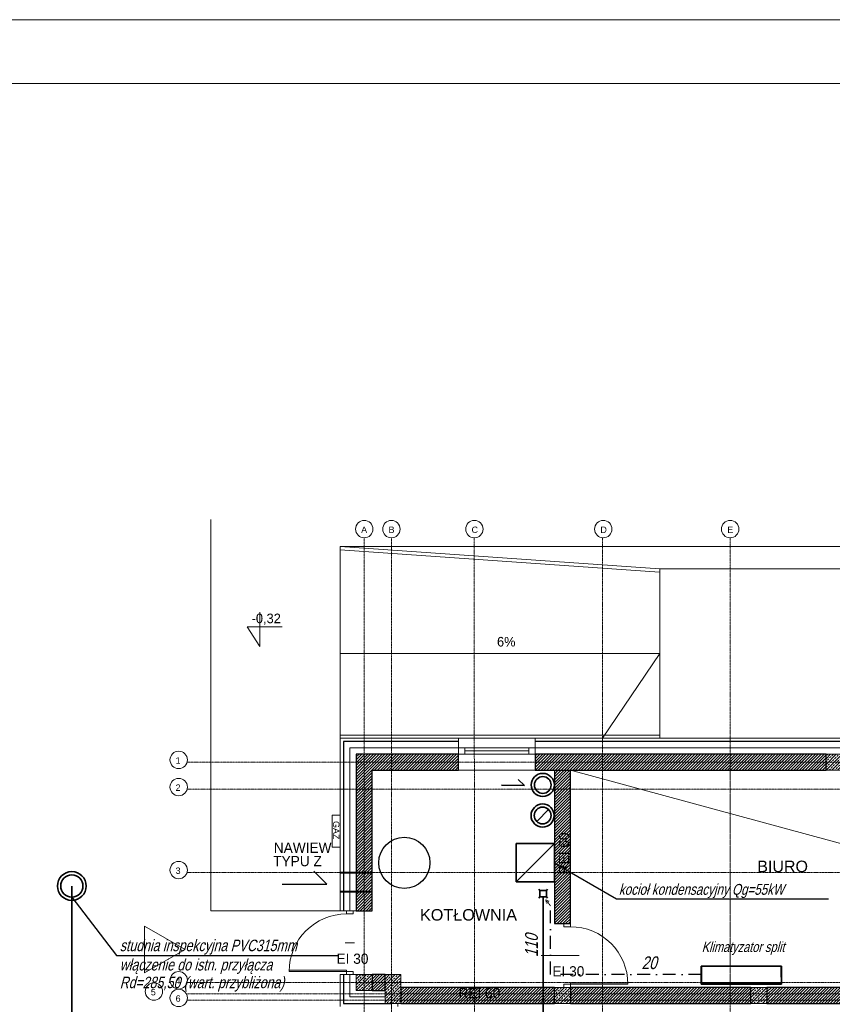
# Model space of a CAD drawing. Header units: millimetres. Extents: x 49908 to 79848, y -11883 to -3092.
# Tile 19 of 222: x 59179 to 60450, y -4633 to -3092. Entities that reach past the tile are written whole.
import ezdxf
from ezdxf.enums import TextEntityAlignment as Align

# ---------------------------------------------------------------- set-up
doc = ezdxf.new("R2010")
doc.units = ezdxf.units.MM
for name, pattern in [('0.5_0.5', [10, 5, -5]), ('AUSGEZOGEN', [0]), ('DASHDOT', [1, 0.5, -0.25, 0, -0.25]), ('DASHDOTX2', [2, 1, -0.5, 0, -0.5])]:
    doc.linetypes.add(name, pattern=pattern)
doc.layers.get('0').update_dxf_attribs({"color": 9, "lineweight": 9})
for name, color, linetype, lineweight in [('A opis', 9, 'Continuous', 13), ('A stolarka', 9, 'Continuous', 9), ('A_CIENKA', 9, 'Continuous', 9), ('A_HATCH', 9, 'Continuous', 9), ('A_IZOLACJA', 9, 'ZIGZAG', 9), ('A_KONSTRUKCJA', 9, 'Continuous', 25), ('A_MUROWANE', 9, 'Continuous', 25), ('A_OSIE', 9, 'DASHDOT', 9), ('S_Kanalizacja', 6, 'Continuous', 35), ('S_Klimatyzacja', 4, 'Continuous', 40), ('\x9dciany', 9, 'Continuous', 9)]:
    doc.layers.add(name, color=color, linetype=linetype, lineweight=lineweight)
doc.layers.add('A_WYMIAR', color=9, linetype='Continuous', lineweight=5, transparency=0.2)
for name, color, linetype in [('S_CO', 4, 'Continuous'), ('S_Opis - kanalizacja', 3, 'Continuous'), ('S_Opis - woda', 2, 'Continuous'), ('S_Opis CO', 2, 'Continuous'), ('S_Skropliny', 4, 'DASHDOTX2')]:
    doc.layers.add(name, color=color, linetype=linetype)
doc.styles.add('Arial', font='arial.ttf')
doc.styles.add('Arial CE', font='arial.ttf')
doc.styles.add('ROMANS', font='romanpl.shx', dxfattribs={"bigfont": 'romanbigpl.shx'})
doc.linetypes.add('ZIGZAG', pattern='A,0.00254,-5.08,[131,ltypeshp.shx,S=5.08,R=0,X=-5.08,Y=0],-10.16,[131,ltypeshp.shx,S=5.08,R=180,X=5.08,Y=0],-5.08', length=20.32254)

msp = doc.modelspace()

# ---------------------------------------------------------------- hatches: boundary and pattern name
at = {"lineweight": 5, "ltscale": 0.25}
h = msp.add_hatch(dxfattribs=at)
h.set_pattern_fill('ANSI33', color=256, style=0)
h.set_pattern_definition([(45, (60440.4694, -4266.6265), (-4.4901, 4.4901), []), (45, (60444.9595, -4266.6265), (-4.4901, 4.4901), [3.175, -1.5875])])
h.paths.add_polyline_path([(60440.5, -4241.6), (60440.5, -4266.6), (60465.5, -4266.6), (60465.5, -4241.6)])
h = msp.add_hatch(dxfattribs=at)
h.set_pattern_fill('ANSI33', color=256, style=0)
h.set_pattern_definition([(45, (59705.4694, -4611.6265), (-4.4901, 4.4901), []), (45, (59709.9595, -4611.6265), (-4.4901, 4.4901), [3.175, -1.5875])])
h.paths.add_polyline_path([(59705.5, -4586.6), (59705.5, -4611.6), (59730.5, -4611.6), (59730.5, -4586.6)])
h = msp.add_hatch(dxfattribs=at)
h.set_pattern_fill('ANSI33', color=256, style=0)
h.set_pattern_definition([(45, (59750.4694, -4611.6265), (-4.4901, 4.4901), []), (45, (59754.9595, -4611.6265), (-4.4901, 4.4901), [3.175, -1.5875])])
h.paths.add_polyline_path([(59750.5, -4586.6), (59750.5, -4631.6), (59775.5, -4631.6), (59775.5, -4586.6)])
h = msp.add_hatch(dxfattribs=at)
h.set_pattern_fill('ANSI33', color=256, style=0)
h.set_pattern_definition([(45, (60015.4694, -4631.6265), (-4.4901, 4.4901), []), (45, (60019.9595, -4631.6265), (-4.4901, 4.4901), [3.175, -1.5875])])
h.paths.add_polyline_path([(60015.5, -4606.6), (60015.5, -4631.6), (60040.5, -4631.6), (60040.5, -4606.6)])
h = msp.add_hatch(dxfattribs=at)
h.set_pattern_fill('ANSI33', color=256, style=0)
h.set_pattern_definition([(45, (60322.9694, -4631.6265), (-4.4901, 4.4901), []), (45, (60327.4595, -4631.6265), (-4.4901, 4.4901), [3.175, -1.5875])])
h.paths.add_polyline_path([(60323, -4606.6), (60323, -4631.6), (60348, -4631.6), (60348, -4606.6)])
at = {"layer": 'A_HATCH', "transparency": 33554687}
h = msp.add_hatch(dxfattribs=at)
h.set_pattern_fill('ANSI31', color=256, angle=360)
h.set_pattern_definition([(45, (8000, 0), (-2.24506403, 2.24506403), [])])
h.paths.add_polyline_path([(59730.5, -4266.6), (59865.5, -4266.6), (59865.5, -4241.6), (59705.5, -4241.6), (59705.5, -4486.6), (59730.5, -4486.6)])
h.paths.add_polyline_path([(60440.5, -4241.6), (59985.5, -4241.6), (59985.5, -4266.6), (60440.5, -4266.6)])
h.paths.add_polyline_path([(60835.5, -4266.6), (60835.5, -4241.6), (60648, -4241.6), (60648, -4266.6)])
h = msp.add_hatch(dxfattribs=at)
h.set_pattern_fill('ANSI31', color=256, angle=360)
h.set_pattern_definition([(45, (8000, -2e-11), (-2.24506403, 2.24506403), [])])
h.paths.add_polyline_path([(60040.5, -4266.6), (60015.5, -4266.6), (60015.5, -4506.6), (60040.5, -4506.6)])
h.paths.add_polyline_path([(60015.5, -4631.6), (60015.5, -4606.6), (59775.5, -4606.6), (59775.5, -4631.6)])
h.paths.add_polyline_path([(60323, -4631.6), (60323, -4606.6), (60040.5, -4606.6), (60040.5, -4631.6)])
h.paths.add_polyline_path([(60348, -4606.6), (60348, -4631.6), (60650.5, -4631.6), (60650.5, -4606.6)])
h = msp.add_hatch(dxfattribs=at)
h.set_pattern_fill('ANSI31', color=256, angle=360)
h.set_pattern_definition([(45, (8000, -2e-11), (-2.24506403, 2.24506403), [])])
h.paths.add_polyline_path([(59750.5, -4611.6), (59750.5, -4586.6), (59730.5, -4586.6), (59730.5, -4611.6)])

# ---------------------------------------------------------------- linework, layer by layer
for points in [[(60440.5, -4241.6), (60440.5, -4266.6), (60465.5, -4266.6), (60465.5, -4241.6)], [(59705.5, -4586.6), (59705.5, -4611.6), (59730.5, -4611.6), (59730.5, -4586.6)], [(59750.5, -4586.6), (59750.5, -4631.6), (59775.5, -4631.6), (59775.5, -4586.6)], [(60015.5, -4606.6), (60015.5, -4631.6), (60040.5, -4631.6), (60040.5, -4606.6)], [(60323, -4606.6), (60323, -4631.6), (60348, -4631.6), (60348, -4606.6)]]:
    msp.add_lwpolyline(points, close=True)
at = {"ltscale": 0.5}
for points in [[(59865.5, -4266.6), (59985.5, -4266.6)], [(59760.5, -4636.6), (59760.5, -4631.6)], [(59770.5, -4636.6), (59770.5, -4631.6)]]:
    msp.add_lwpolyline(points, dxfattribs=at)
at = {"layer": 'A opis', "ltscale": 0.5}
msp.add_line((59994.7, -4556.6), (60054.2, -4556.6), dxfattribs=at)
at = {"layer": 'A stolarka'}
for p, q in [((59865.5, -4231.6), (59985.5, -4231.6)), ((59875.5, -4236.6), (59975.5, -4236.6)), ((59865.5, -4241.6), (59985.5, -4241.6))]:
    msp.add_line(p, q, dxfattribs=at)
at = {"layer": 'A stolarka', "linetype": 'AUSGEZOGEN', "lineweight": 0}
for p, q in [((59688, -4536.6), (59703, -4536.6)), ((60043, -4556.6), (60028, -4556.6))]:
    msp.add_line(p, q, dxfattribs=at)
at = {"layer": 'A stolarka'}
for points in [[(59875.5, -4241.6), (59875.5, -4231.6), (59865.5, -4231.6), (59865.5, -4241.6), (59875.5, -4241.6)], [(59985.5, -4241.6), (59985.5, -4231.6), (59975.5, -4231.6), (59975.5, -4241.6), (59985.5, -4241.6)]]:
    msp.add_lwpolyline(points, dxfattribs=at)
at = {"layer": 'A stolarka', "linetype": 'AUSGEZOGEN', "lineweight": 0}
for points in [[(59700.5, -4491.6), (59700.5, -4486.6), (59690.5, -4486.6), (59690.5, -4491.6)], [(60030.5, -4511.6), (60030.5, -4506.6), (60040.5, -4506.6), (60040.5, -4511.6)], [(59690.5, -4581.6), (59690.5, -4579.6), (59600.5, -4579.6), (59600.5, -4581.6)], [(59700.5, -4586.6), (59700.5, -4581.6), (59690.5, -4581.6), (59690.5, -4586.6)], [(60030.5, -4606.6), (60030.5, -4601.6), (60040.5, -4601.6), (60040.5, -4606.6)], [(60040.5, -4601.6), (60040.5, -4599.6), (60130.5, -4599.6), (60130.5, -4601.6)]]:
    msp.add_lwpolyline(points, close=True, dxfattribs=at)
for centre, start, end in [((59690.5, -4581.6), 90, 180), ((60040.5, -4601.6), 0, 90)]:
    msp.add_arc(centre, 90, start, end, dxfattribs=at)
at = {"layer": 'A_CIENKA'}
for p, q in [((59478, -3874.3), (59478, -4486.6)), ((59554.8, -4019.6), (59554.8, -4073)), ((59554.8, -4042.3), (59534.8, -4042.3)), ((59534.8, -4042.3), (59554.8, -4073)), ((59554.8, -4042.3), (59589.7, -4042.3))]:
    msp.add_line(p, q, dxfattribs=at)
at = {"layer": 'A_CIENKA', "color": 7, "true_color": 0xffffff}
msp.add_lwpolyline([(57907.7, -3092.1), (63847.7, -3092.1), (63847.7, -7292.6), (57907.7, -7292.6), (57907.7, -3092.1)], dxfattribs=at)
at = {"layer": 'A_CIENKA', "color": 2}
msp.add_lwpolyline([(58162.2, -3192.1), (63747.7, -3192.1), (63747.7, -7192.6), (58162.2, -7192.6)], close=True, dxfattribs=at)
at = {"layer": 'A_CIENKA', "ltscale": 10}
msp.add_lwpolyline([(59680.5, -4387.2), (59680.5, -4337.2), (59668, -4337.2), (59668, -4387.2)], close=True, dxfattribs=at)
at = {"layer": 'A_CIENKA'}
msp.add_lwpolyline([(59437.8, -4547.4), (59374.4, -4510.8), (59374.4, -4584)], close=True, dxfattribs=at)
at = {"layer": 'A_IZOLACJA', "ltscale": 0.015}
for points in [[(59865.5, -4231.6), (59695.5, -4231.6), (59695.5, -4486.6)], [(60465.5, -4231.6), (59985.5, -4231.6)], [(59695.5, -4586.6), (59695.5, -4621.6), (59750.5, -4621.6)]]:
    msp.add_lwpolyline(points, dxfattribs=at)
at = {"layer": 'A_KONSTRUKCJA'}
for points in [[(59865.5, -4221.6), (59685.5, -4221.6), (59685.5, -4486.6)], [(60465.5, -4221.6), (59985.5, -4221.6)], [(59685.5, -4586.6), (59685.5, -4631.6), (59760.5, -4631.6)]]:
    msp.add_lwpolyline(points, dxfattribs=at)
at = {"layer": 'A_MUROWANE'}
for points in [[(59865.5, -4266.6), (59865.5, -4241.6), (59705.5, -4241.6), (59705.5, -4486.6), (59730.5, -4486.6), (59730.5, -4266.6), (59865.5, -4266.6)], [(59985.5, -4241.6), (59985.5, -4266.6), (60440.5, -4266.6), (60440.5, -4241.6), (59985.5, -4241.6)], [(60015.5, -4266.6), (60015.5, -4506.6), (60040.5, -4506.6), (60040.5, -4266.6)]]:
    msp.add_lwpolyline(points, dxfattribs=at)
at = {"layer": 'A_MUROWANE', "ltscale": 0.5}
for points in [[(59730.5, -4611.6), (59750.5, -4611.6), (59750.5, -4586.6), (59730.5, -4586.6)], [(60015.5, -4606.6), (59775.5, -4606.6), (59775.5, -4631.6), (60015.5, -4631.6)], [(60323, -4606.6), (60040.5, -4606.6), (60040.5, -4631.6), (60323, -4631.6)], [(60650.5, -4606.6), (60348, -4606.6), (60348, -4631.6), (60650.5, -4631.6)]]:
    msp.add_lwpolyline(points, close=True, dxfattribs=at)
at = {"layer": 'A_OSIE', "ltscale": 0.3, "transparency": 33554559}
for p, q in [((59718, -3903), (59718, -7140.1)), ((59760.5, -3903), (59760.5, -7140.1)), ((59890.5, -7140.1), (59890.2, -3903)), ((60090.5, -7140.1), (60090.5, -3902.9)), ((60290.5, -7140.1), (60290.5, -3903)), ((59440.8, -4254.1), (62342.6, -4254.1)), ((62341.8, -4296.6), (59440.8, -4296.6)), ((62341.8, -4426.6), (59440.8, -4426.6)), ((59440.8, -4599.1), (62341.8, -4599.1)), ((62343.7, -4616.6), (59440.8, -4616.6)), ((62341.8, -4626.6), (59440.8, -4626.6))]:
    msp.add_line(p, q, dxfattribs=at)
at = {"layer": 'A_WYMIAR', "ltscale": 0.5}
for p, q in [((60180.5, -4084.1), (59680.5, -4084.1)), ((60180.5, -4084.1), (60090.5, -4216.6)), ((59680.5, -4216.6), (59680.5, -4211.6)), ((59680.5, -4211.6), (60180.5, -4211.6))]:
    msp.add_line(p, q, dxfattribs=at)
at = {"layer": 'A_WYMIAR', "lineweight": 35}
for p, q in [((59968.8, -4290.5), (59958.7, -4281.2)), ((59932.5, -4290.2), (59968.8, -4290.5)), ((59987.8, -4346.9), (60006.9, -4327.8))]:
    msp.add_line(p, q, dxfattribs=at)
at = {"layer": 'A_WYMIAR', "lineweight": 25}
for p, q in [((59659.4, -4445.1), (59638.9, -4424.6)), ((59589.5, -4445.1), (59659.4, -4445.1))]:
    msp.add_line(p, q, dxfattribs=at)
at = {"layer": 'A_WYMIAR'}
for centre in [(59718, -3889.4), (59760.5, -3889.4), (59890.3, -3889.4), (60091.9, -3889.4), (60290.5, -3889.4), (59427.7, -4250.5), (59427.7, -4293), (59427.7, -4423), (59427.7, -4595.5), (59388.9, -4613), (59427.7, -4623)]:
    msp.add_circle(centre, 13.6, dxfattribs=at)
at = {"layer": 'A_WYMIAR', "lineweight": 35, "extrusion": (0, 0, -1)}
for centre, radius in [((-59997.3, -4289.8), 18.1), ((-59997.3, -4289.8), 13.1), ((-59997.1, -4337.6), 18.1), ((-59997.1, -4337.6), 13.1)]:
    msp.add_circle(centre, radius, dxfattribs=at)
at = {"layer": 'S_CO', "color": 3}
for p, q in [((60015.5, -4381.6), (59955.5, -4381.6)), ((59955.5, -4381.6), (59955.5, -4441.6))]:
    msp.add_line(p, q, dxfattribs=at)
at = {"layer": 'S_CO', "color": 3, "linetype": 'Continuous', "lineweight": 35}
for p, q in [((60015.5, -4381.6), (59955.5, -4381.6)), ((59955.5, -4381.6), (59955.5, -4441.6)), ((59955.5, -4441.6), (60015.5, -4381.6)), ((60015.5, -4381.6), (60015.5, -4441.6)), ((60015.5, -4381.6), (60015.5, -4441.6)), ((60015.5, -4441.6), (59955.5, -4441.6))]:
    msp.add_line(p, q, dxfattribs=at)
at = {"layer": 'S_CO', "color": 3}
msp.add_circle((59780.7, -4411.6), 40, dxfattribs=at)
at = {"layer": 'S_Kanalizacja'}
for p, q in [((59260.5, -5305.2), (59260.5, -4447.9)), ((59992.9, -4454.9), (59990.9, -4452.9)), ((60002.9, -4454.9), (60004.9, -4452.9)), ((59992.9, -4464.9), (59990.9, -4466.9)), ((59992.9, -4464.9), (59992.9, -4454.9)), ((59992.9, -4454.9), (60002.9, -4454.9)), ((60002.9, -4464.9), (59992.9, -4464.9)), ((59997.9, -4464.9), (59997.9, -5306.5)), ((60002.9, -4454.9), (60002.9, -4464.9)), ((60002.9, -4464.9), (60004.9, -4466.9))]:
    msp.add_line(p, q, dxfattribs=at)
at = {"layer": 'S_Kanalizacja', "color": 3}
for radius in [22.5, 17.4]:
    msp.add_circle((59260.5, -4447.9), radius, dxfattribs=at)
at = {"layer": 'S_Klimatyzacja', "color": 3, "linetype": 'Continuous', "lineweight": 30}
for p, q in [((60245.5, -4573.3), (60245.5, -4573.3)), ((60245.6, -4573.3), (60370.4, -4573.3)), ((60245.6, -4573.3), (60245.6, -4573.4)), ((60308, -4573.4), (60245.6, -4573.4)), ((60271.5, -4573.3), (60271.5, -4573.2)), ((60271.5, -4573.2), (60302, -4573.2)), ((60271.5, -4573.3), (60271.5, -4573.2)), ((60273.6, -4573.3), (60273.6, -4573.3)), ((60302, -4573.2), (60314, -4573.2)), ((60302, -4573.3), (60302, -4573.2)), ((60370.4, -4573.4), (60308, -4573.4)), ((60312, -4573), (60312, -4573)), ((60312.4, -4572.8), (60312.4, -4573)), ((60312.5, -4573), (60312.5, -4572.8)), ((60312.9, -4573), (60312.9, -4573)), ((60362.1, -4573.2), (60314, -4573.2)), ((60314, -4573.3), (60314, -4573.2)), ((60362.1, -4573.3), (60362.1, -4573.2)), ((60362.1, -4573.2), (60362.1, -4573.3)), ((60370.4, -4573.3), (60370.4, -4573.4)), ((60370.5, -4573.3), (60370.5, -4573.3)), ((60245.3, -4599.5), (60245.3, -4599)), ((60245.5, -4599.4), (60245.4, -4599)), ((60246, -4599.1), (60246, -4599.3)), ((60246, -4599.1), (60254.2, -4599.1)), ((60246, -4599.1), (60254.2, -4599.1)), ((60246, -4599.1), (60246, -4599.1)), ((60246, -4599.3), (60370, -4599.3)), ((60246, -4599.3), (60246, -4599.4)), ((60308, -4599.4), (60246, -4599.4)), ((60254.2, -4599.1), (60254.2, -4599.1)), ((60254.7, -4599.1), (60331.4, -4599.1)), ((60254.7, -4599.1), (60308, -4599.1)), ((60254.7, -4599.1), (60254.7, -4599.1)), ((60308, -4599.1), (60331.4, -4599.1)), ((60370, -4599.4), (60308, -4599.4)), ((60331.4, -4599.1), (60331.4, -4599.1)), ((60361.8, -4599.1), (60370, -4599.1)), ((60361.8, -4599.1), (60370, -4599.1)), ((60361.8, -4599.1), (60361.8, -4599.1)), ((60370, -4599.1), (60370, -4599.3)), ((60370, -4599.1), (60370, -4599.1)), ((60370, -4599.3), (60370, -4599.4)), ((60370.6, -4599.4), (60370.6, -4599)), ((60370.7, -4599.5), (60370.7, -4599))]:
    msp.add_line(p, q, dxfattribs=at)
for centre, radius, start, end in [((60312.5, -4573.7), 0.9, 122.7972, 141.4943), ((60312.5, -4573.7), 0.9, 38.5057, 57.2028), ((60254.2, -4599), 0.15, 270, 357.2428), ((60254.7, -4599), 0.15, 180, 270), ((60361.3, -4599.1), 0.15, 269.9952, 0), ((60361.8, -4599), 0.15, 182.7572, 270)]:
    msp.add_arc(centre, radius, start, end, dxfattribs=at)
at = {"layer": 'S_Klimatyzacja', "color": 3, "linetype": 'Continuous', "lineweight": 30, "extrusion": (0, 0, -1)}
for radius, start, end in [(0.897, 57.0739, 85.2031), (0.757, 84.3106, 95.6894), (0.897, 94.7969, 122.9261)]:
    msp.add_arc((-60312.5, -4573.7), radius, start, end, dxfattribs=at)
at = {"layer": 'S_Klimatyzacja', "color": 3, "linetype": 'Continuous', "lineweight": 30}
for centre, major_axis, ratio, start_param, end_param in [((60245.5, -4573.5), (0.15, 0), 0.000939, 1.570796, 3.060083), ((60370.5, -4573.5), (0.15, 0), 0.000939, 0.08151, 1.570796), ((60245.5, -4599.5), (-0.15, 0), 0.931755, 0.058395, 1.572703), ((60245.6, -4599.4), (-0.073, 0.131), 0.758512, 1.22879, 2.511604), ((60254.2, -4599), (-0.15, 0), 0.900172, 1.569227, 3.086208), ((60254.7, -4599), (-0.15, 0), 0.899927, 0, 1.570796), ((60361.3, -4599.1), (-0.15, 0), 0.904978, 1.570796, 3.141593), ((60361.3, -4599.1), (0, 0.15), 0.000179, 3.142341, 3.581061), ((60361.8, -4599), (-0.15, 0), 0.900172, 0.055385, 1.572366), ((60370.5, -4599.4), (-0.073, -0.131), 0.758512, 0.629988, 1.912803), ((60370.6, -4599.5), (-0.15, 0), 0.931755, 1.568889, 3.083197)]:
    msp.add_ellipse(centre, major_axis=major_axis, ratio=ratio, start_param=start_param, end_param=end_param, dxfattribs=at)
for points, knots in [([(60245.4, -4573.3), (60245.4, -4573.3), (60245.3, -4573.3), (60245.3, -4573.4), (60245.3, -4573.4), (60245.3, -4573.4), (60245.3, -4573.5), (60245.3, -4573.5)], [0, 0, 0, 0, 0.324253, 0.324253, 0.662049, 0.662049, 1, 1, 1, 1]), ([(60245.4, -4573.3), (60245.4, -4573.3), (60245.4, -4573.3), (60245.3, -4573.3), (60245.3, -4573.4), (60245.3, -4573.4), (60245.3, -4573.4), (60245.3, -4573.5), (60245.3, -4573.5), (60245.3, -4573.5)], [0, 0, 0, 0, 0.27434, 0.27434, 0.548679, 0.548679, 0.823019, 0.823019, 1, 1, 1, 1]), ([(60245.3, -4573.5), (60245.3, -4575.8), (60245.3, -4578.1), (60245.3, -4581.6), (60245.3, -4582.8), (60245.3, -4585.1), (60245.3, -4586.3), (60245.3, -4588.5), (60245.3, -4589.6), (60245.3, -4591.2), (60245.3, -4591.7), (60245.3, -4592.7), (60245.3, -4593.2), (60245.3, -4594.5), (60245.3, -4595.4), (60245.3, -4596.9), (60245.3, -4597.6), (60245.3, -4598.2)], [0, 0, 0, 0, 0.25, 0.25, 0.375, 0.375, 0.5, 0.5, 0.625, 0.625, 0.6875, 0.6875, 0.75, 0.75, 0.875, 0.875, 1, 1, 1, 1]), ([(60245.3, -4598.8), (60245.3, -4598.2), (60245.3, -4597.6), (60245.3, -4596.1), (60245.3, -4595.2), (60245.3, -4593.4), (60245.3, -4592.5), (60245.3, -4590.9), (60245.3, -4590.3), (60245.3, -4589.2), (60245.3, -4588.6), (60245.4, -4586.9), (60245.4, -4585.7), (60245.4, -4583.2), (60245.4, -4582), (60245.4, -4578.4), (60245.4, -4575.9), (60245.4, -4573.5)], [0, 0, 0, 0, 0.125, 0.125, 0.25, 0.25, 0.375, 0.375, 0.4375, 0.4375, 0.5, 0.5, 0.625, 0.625, 0.75, 0.75, 1, 1, 1, 1]), ([(60245.4, -4573.5), (60245.4, -4573.5), (60245.4, -4573.5), (60245.3, -4573.5), (60245.3, -4573.5), (60245.3, -4573.5)], [0, 0, 0, 0, 0.274717, 0.274717, 1, 1, 1, 1]), ([(60245.3, -4599), (60245.3, -4599), (60245.3, -4599), (60245.3, -4598.7), (60245.3, -4598.5), (60245.3, -4597.7), (60245.3, -4597.1), (60245.3, -4595.6), (60245.3, -4594.8), (60245.3, -4592.9), (60245.3, -4591.9), (60245.3, -4589.8), (60245.3, -4588.7), (60245.3, -4586.5), (60245.3, -4585.3), (60245.3, -4582.9), (60245.3, -4581.7), (60245.3, -4578.2), (60245.3, -4575.8), (60245.3, -4573.5)], [0, 0, 0, 0, 0.002816, 0.002816, 0.061473, 0.061473, 0.178789, 0.178789, 0.296105, 0.296105, 0.413421, 0.413421, 0.530737, 0.530737, 0.648053, 0.648053, 0.765368, 0.765368, 1, 1, 1, 1]), ([(60245.5, -4573.3), (60245.5, -4573.3), (60245.5, -4573.3), (60245.4, -4573.3), (60245.4, -4573.3), (60245.4, -4573.3)], [0, 0, 0, 0, 0.589159, 0.589159, 1, 1, 1, 1]), ([(60245.4, -4573.5), (60245.4, -4573.5), (60245.4, -4573.5), (60245.4, -4573.4), (60245.4, -4573.4), (60245.4, -4573.4), (60245.4, -4573.3), (60245.5, -4573.3), (60245.5, -4573.3), (60245.5, -4573.3), (60245.6, -4573.3), (60245.6, -4573.3)], [0, 0, 0, 0, 0.138181, 0.138181, 0.353224, 0.353224, 0.56878, 0.56878, 0.784466, 0.784466, 1, 1, 1, 1]), ([(60245.5, -4573.3), (60245.5, -4573.3), (60245.5, -4573.3), (60245.6, -4573.3), (60245.6, -4573.3), (60245.6, -4573.3)], [0, 0, 0, 0, 0.517022, 0.517022, 1, 1, 1, 1]), ([(60245.6, -4573.4), (60245.6, -4573.4), (60245.6, -4573.4), (60245.6, -4573.4), (60245.6, -4573.4), (60245.5, -4573.4), (60245.5, -4573.4), (60245.5, -4573.5), (60245.5, -4573.5), (60245.5, -4573.5), (60245.5, -4573.5), (60245.5, -4573.5)], [0, 0, 0, 0, 0.215887, 0.215887, 0.431768, 0.431768, 0.647278, 0.647278, 0.862057, 0.862057, 1, 1, 1, 1]), ([(60245.5, -4573.5), (60245.5, -4575.9), (60245.5, -4578.4), (60245.5, -4582), (60245.5, -4583.3), (60245.5, -4585.7), (60245.5, -4586.9), (60245.5, -4588.7), (60245.5, -4589.2), (60245.5, -4590.4), (60245.5, -4590.9), (60245.5, -4592.5), (60245.5, -4593.5), (60245.5, -4595.3), (60245.5, -4596.2), (60245.5, -4597.7), (60245.5, -4598.4), (60245.5, -4598.9)], [0, 0, 0, 0, 0.25, 0.25, 0.375, 0.375, 0.5, 0.5, 0.5625, 0.5625, 0.625, 0.625, 0.75, 0.75, 0.875, 0.875, 1, 1, 1, 1]), ([(60370.4, -4573.3), (60370.4, -4573.3), (60370.5, -4573.3), (60370.5, -4573.3), (60370.5, -4573.3), (60370.6, -4573.3), (60370.6, -4573.3), (60370.6, -4573.4), (60370.6, -4573.4), (60370.6, -4573.4), (60370.7, -4573.5), (60370.7, -4573.5)], [0, 0, 0, 0, 0.142379, 0.142379, 0.357179, 0.357179, 0.57148, 0.57148, 0.785668, 0.785668, 1, 1, 1, 1]), ([(60370.4, -4573.3), (60370.4, -4573.3), (60370.4, -4573.3), (60370.5, -4573.3), (60370.5, -4573.3), (60370.5, -4573.3)], [0, 0, 0, 0, 0.265384, 0.265384, 1, 1, 1, 1]), ([(60370.5, -4573.5), (60370.5, -4573.5), (60370.5, -4573.5), (60370.5, -4573.5), (60370.5, -4573.5), (60370.5, -4573.4), (60370.5, -4573.4), (60370.5, -4573.4), (60370.5, -4573.4), (60370.4, -4573.4), (60370.4, -4573.4), (60370.4, -4573.4)], [0, 0, 0, 0, 0.213985, 0.213985, 0.427975, 0.427975, 0.642313, 0.642313, 0.857373, 0.857373, 1, 1, 1, 1]), ([(60370.6, -4573.3), (60370.6, -4573.3), (60370.6, -4573.3), (60370.6, -4573.3), (60370.5, -4573.3), (60370.5, -4573.3)], [0, 0, 0, 0, 0.589288, 0.589288, 1, 1, 1, 1]), ([(60370.6, -4598.9), (60370.6, -4598.4), (60370.6, -4597.7), (60370.6, -4596.2), (60370.6, -4595.3), (60370.6, -4593.5), (60370.6, -4592.6), (60370.5, -4591), (60370.5, -4590.4), (60370.5, -4589.3), (60370.5, -4588.7), (60370.5, -4586.9), (60370.5, -4585.7), (60370.5, -4583.3), (60370.5, -4582.1), (60370.5, -4578.4), (60370.5, -4575.9), (60370.5, -4573.5)], [0, 0, 0, 0, 0.125, 0.125, 0.25, 0.25, 0.375, 0.375, 0.4375, 0.4375, 0.5, 0.5, 0.625, 0.625, 0.75, 0.75, 1, 1, 1, 1]), ([(60370.7, -4573.5), (60370.7, -4573.5), (60370.7, -4573.4), (60370.7, -4573.4), (60370.7, -4573.4), (60370.7, -4573.3), (60370.7, -4573.3), (60370.6, -4573.3)], [0, 0, 0, 0, 0.321976, 0.321976, 0.661113, 0.661113, 1, 1, 1, 1]), ([(60370.8, -4573.5), (60370.8, -4573.5), (60370.7, -4573.4), (60370.7, -4573.4), (60370.7, -4573.4), (60370.7, -4573.3), (60370.7, -4573.3), (60370.6, -4573.3), (60370.6, -4573.3), (60370.6, -4573.3)], [0, 0, 0, 0, 0.27434, 0.27434, 0.548679, 0.548679, 0.823019, 0.823019, 1, 1, 1, 1]), ([(60370.7, -4573.5), (60370.7, -4573.5), (60370.7, -4573.5), (60370.7, -4573.5), (60370.7, -4573.5), (60370.7, -4573.5)], [0, 0, 0, 0, 0.324826, 0.324826, 1, 1, 1, 1]), ([(60370.7, -4598.2), (60370.7, -4597.6), (60370.7, -4596.9), (60370.7, -4595.4), (60370.7, -4594.5), (60370.7, -4593.2), (60370.7, -4592.7), (60370.7, -4591.7), (60370.7, -4591.2), (60370.7, -4589.6), (60370.7, -4588.5), (60370.7, -4586.3), (60370.7, -4585.1), (60370.7, -4582.8), (60370.7, -4581.6), (60370.7, -4578.1), (60370.7, -4575.8), (60370.7, -4573.5)], [0, 0, 0, 0, 0.125, 0.125, 0.25, 0.25, 0.3125, 0.3125, 0.375, 0.375, 0.5, 0.5, 0.625, 0.625, 0.75, 0.75, 1, 1, 1, 1]), ([(60370.7, -4573.5), (60370.7, -4575.9), (60370.7, -4578.4), (60370.7, -4582), (60370.7, -4583.2), (60370.7, -4585.7), (60370.7, -4586.9), (60370.7, -4588.6), (60370.7, -4589.2), (60370.7, -4590.3), (60370.7, -4590.9), (60370.7, -4592.5), (60370.7, -4593.4), (60370.7, -4595.2), (60370.7, -4596.1), (60370.7, -4597.6), (60370.7, -4598.2), (60370.7, -4598.8)], [0, 0, 0, 0, 0.25, 0.25, 0.375, 0.375, 0.5, 0.5, 0.5625, 0.5625, 0.625, 0.625, 0.75, 0.75, 0.875, 0.875, 1, 1, 1, 1]), ([(60370.8, -4599), (60370.8, -4599), (60370.8, -4599), (60370.8, -4598.7), (60370.8, -4598.5), (60370.8, -4597.7), (60370.8, -4597.1), (60370.8, -4595.6), (60370.8, -4594.8), (60370.8, -4592.9), (60370.8, -4591.9), (60370.8, -4589.8), (60370.8, -4588.7), (60370.8, -4586.5), (60370.8, -4585.3), (60370.8, -4582.9), (60370.8, -4581.7), (60370.8, -4578.2), (60370.8, -4575.8), (60370.8, -4573.5)], [0, 0, 0, 0, 0.000735, 0.000735, 0.059515, 0.059515, 0.177076, 0.177076, 0.294636, 0.294636, 0.412197, 0.412197, 0.529758, 0.529758, 0.647318, 0.647318, 0.764879, 0.764879, 1, 1, 1, 1]), ([(60245.3, -4598.2), (60245.3, -4598.2), (60245.3, -4598.2), (60245.3, -4598.2), (60245.3, -4598.2), (60245.3, -4598.1), (60245.3, -4598.1), (60245.3, -4598.1)], [0, 0, 0, 0, 0.408496, 0.408496, 0.755548, 0.755548, 1, 1, 1, 1]), ([(60245.3, -4598.8), (60245.3, -4598.8), (60245.3, -4598.8), (60245.3, -4598.8), (60245.3, -4598.8), (60245.3, -4598.8)], [0, 0, 0, 0, 0.537463, 0.537463, 1, 1, 1, 1]), ([(60245.5, -4598.9), (60245.5, -4598.9), (60245.5, -4598.9), (60245.4, -4598.9), (60245.4, -4598.9), (60245.4, -4598.9), (60245.4, -4598.9), (60245.4, -4598.9), (60245.4, -4598.9), (60245.3, -4598.9), (60245.3, -4598.9), (60245.3, -4598.8), (60245.3, -4598.8), (60245.3, -4598.8)], [0, 0, 0, 0, 0.007827, 0.007827, 0.116198, 0.116198, 0.339042, 0.339042, 0.559958, 0.559958, 0.779949, 0.779949, 1, 1, 1, 1]), ([(60245.3, -4598.9), (60245.3, -4598.9), (60245.4, -4598.9), (60245.4, -4599), (60245.6, -4599.1), (60245.8, -4599.1), (60245.9, -4599.1), (60246, -4599.1), (60246, -4599.1)], [0, 0, 0, 0, 0.052802, 0.254901, 0.474373, 0.701835, 0.918705, 1, 1, 1, 1]), ([(60245.3, -4598.9), (60245.3, -4598.9), (60245.3, -4598.9), (60245.3, -4599), (60245.3, -4599), (60245.3, -4599)], [0, 0, 0, 0, 0.283961, 0.804601, 1, 1, 1, 1]), ([(60245.3, -4598.9), (60245.3, -4598.9), (60245.3, -4598.9), (60245.3, -4598.9), (60245.3, -4599), (60245.3, -4599), (60245.3, -4599), (60245.3, -4599)], [0, 0, 0, 0, 0.426578, 0.426578, 0.999975, 0.999975, 1, 1, 1, 1]), ([(60245.3, -4599), (60245.3, -4599.1), (60245.3, -4599.2), (60245.3, -4599.4), (60245.3, -4599.4), (60245.3, -4599.7), (60245.3, -4599.8), (60245.3, -4600.2), (60245.3, -4600.3), (60245.3, -4600.8), (60245.3, -4600.9), (60245.3, -4601), (60245.3, -4601), (60245.3, -4601)], [0, 0, 0, 0, 0.053987, 0.053987, 0.107973, 0.107973, 0.215946, 0.215946, 0.431893, 0.431893, 0.863785, 0.863785, 1, 1, 1, 1]), ([(60245.3, -4599.5), (60245.3, -4599.5), (60245.3, -4599.5), (60245.3, -4599.5), (60245.3, -4599.5), (60245.3, -4599.5), (60245.4, -4599.5), (60245.4, -4599.4), (60245.4, -4599.4), (60245.5, -4599.4), (60245.5, -4599.4), (60245.5, -4599.4)], [0, 0, 0, 0, 0.000019, 0.000019, 0.364247, 0.364247, 0.642027, 0.642027, 0.999981, 0.999981, 1, 1, 1, 1]), ([(60245.3, -4601.5), (60245.3, -4601.5), (60245.3, -4601.5), (60245.3, -4601.4), (60245.3, -4601.3), (60245.3, -4600.9), (60245.3, -4600.7), (60245.3, -4600.3), (60245.3, -4600.2), (60245.3, -4599.9), (60245.3, -4599.7), (60245.3, -4599.5)], [0, 0, 0, 0, 0.144208, 0.144208, 0.572104, 0.572104, 0.786052, 0.786052, 0.893026, 0.893026, 1, 1, 1, 1]), ([(60245.3, -4601.6), (60245.3, -4601.6), (60245.3, -4601.6), (60245.4, -4601.6), (60245.4, -4601.6), (60245.4, -4601.7), (60245.5, -4601.6), (60245.5, -4601.6)], [0, 0, 0, 0, 0.021664, 0.300705, 0.624511, 0.943198, 1, 1, 1, 1]), ([(60245.5, -4598.9), (60245.5, -4598.9), (60245.5, -4598.9), (60245.5, -4599), (60245.5, -4599), (60245.6, -4599), (60245.6, -4599.1), (60245.7, -4599.1), (60245.8, -4599.1), (60245.9, -4599.1), (60246, -4599.1), (60246, -4599.1)], [0, 0, 0, 0, 0.003827, 0.003827, 0.275878, 0.275878, 0.523596, 0.523596, 0.761702, 0.761702, 1, 1, 1, 1]), ([(60245.6, -4599.5), (60245.5, -4599.5), (60245.5, -4599.6), (60245.5, -4599.6), (60245.5, -4599.6), (60245.5, -4599.6), (60245.5, -4599.6), (60245.5, -4599.7)], [0, 0, 0, 0, 0.356851, 0.356851, 0.635377, 0.635377, 1, 1, 1, 1]), ([(60245.5, -4599.7), (60245.5, -4600.1), (60245.5, -4600.4), (60245.5, -4600.8), (60245.5, -4601), (60245.5, -4601.4), (60245.5, -4601.6), (60245.5, -4601.6), (60245.5, -4601.7), (60245.5, -4601.6)], [0, 0, 0, 0, 0.209621, 0.209621, 0.419242, 0.419242, 0.838484, 0.838484, 1, 1, 1, 1]), ([(60245.5, -4601.6), (60246.5, -4601.6), (60248.5, -4601.6), (60251.6, -4601.6), (60254.6, -4601.6), (60257.4, -4601.6), (60260, -4601.6), (60262.4, -4601.6), (60264.5, -4601.6), (60266.2, -4601.6), (60267.7, -4601.6), (60269, -4601.6), (60270.3, -4601.6), (60271.4, -4601.6), (60272.5, -4601.6), (60273.7, -4601.6), (60275.2, -4601.6), (60277, -4601.6), (60279, -4601.6), (60281.3, -4601.6), (60283.7, -4601.6), (60286.3, -4601.6), (60289, -4601.6), (60291.8, -4601.6), (60294.7, -4601.6), (60297.8, -4601.6), (60301.1, -4601.6), (60304.5, -4601.6), (60306.8, -4601.6), (60308, -4601.6)], [0, 0, 0, 0, 0.048286, 0.099407, 0.147347, 0.192109, 0.233691, 0.272093, 0.307316, 0.332761, 0.356242, 0.377761, 0.397317, 0.414911, 0.431228, 0.449187, 0.474894, 0.503794, 0.535887, 0.571172, 0.60965, 0.651321, 0.696184, 0.740113, 0.786725, 0.83602, 0.887997, 0.942657, 1, 1, 1, 1]), ([(60246, -4599.4), (60246, -4599.4), (60245.9, -4599.4), (60245.8, -4599.4), (60245.8, -4599.5), (60245.7, -4599.5), (60245.6, -4599.5), (60245.6, -4599.5)], [0, 0, 0, 0, 0.262356, 0.262356, 0.608695, 0.608695, 1, 1, 1, 1]), ([(60308, -4601.6), (60309.1, -4601.6), (60311.3, -4601.6), (60314.5, -4601.6), (60317.5, -4601.6), (60320.3, -4601.6), (60322.9, -4601.6), (60325.3, -4601.6), (60327.4, -4601.6), (60329.2, -4601.6), (60330.6, -4601.6), (60332, -4601.6), (60333.2, -4601.6), (60334.3, -4601.6), (60335.4, -4601.6), (60336.7, -4601.6), (60338.2, -4601.6), (60340, -4601.6), (60342, -4601.6), (60344.2, -4601.6), (60346.6, -4601.6), (60349.2, -4601.6), (60351.9, -4601.6), (60354.7, -4601.6), (60357.7, -4601.6), (60360.7, -4601.6), (60364, -4601.6), (60367.3, -4601.6), (60369.5, -4601.6), (60370.6, -4601.6)], [0, 0, 0, 0, 0.0543, 0.10542, 0.153361, 0.198123, 0.239705, 0.278107, 0.31333, 0.338774, 0.362256, 0.383775, 0.403331, 0.420924, 0.437241, 0.4552, 0.480908, 0.509808, 0.541901, 0.577186, 0.615664, 0.657334, 0.702198, 0.746127, 0.792739, 0.842033, 0.894011, 0.948671, 1, 1, 1, 1]), ([(60331.4, -4599.1), (60332.7, -4599.1), (60336.3, -4599.1), (60342.8, -4599.2), (60348.8, -4599.2), (60352.4, -4599.2), (60353.1, -4599.2)], [0, 0, 0, 0, 0.176467, 0.500862, 0.905589, 1, 1, 1, 1]), ([(60370, -4599.1), (60370.1, -4599.1), (60370.2, -4599.1), (60370.4, -4599.1), (60370.5, -4599), (60370.6, -4599), (60370.7, -4598.9), (60370.7, -4598.9)], [0, 0, 0, 0, 0.192826, 0.40079, 0.615653, 0.845249, 1, 1, 1, 1]), ([(60370, -4599.1), (60370.1, -4599.1), (60370.1, -4599.1), (60370.2, -4599.1), (60370.3, -4599.1), (60370.4, -4599.1), (60370.4, -4599), (60370.5, -4599), (60370.6, -4599), (60370.6, -4598.9)], [0, 0, 0, 0, 0.238277, 0.238277, 0.476361, 0.476361, 0.724057, 0.724057, 1, 1, 1, 1]), ([(60370.5, -4599.5), (60370.4, -4599.5), (60370.4, -4599.5), (60370.3, -4599.5), (60370.2, -4599.4), (60370.1, -4599.4), (60370, -4599.4), (60370, -4599.4)], [0, 0, 0, 0, 0.391305, 0.391305, 0.737644, 0.737644, 1, 1, 1, 1]), ([(60370.6, -4599.7), (60370.6, -4599.6), (60370.6, -4599.6), (60370.5, -4599.6), (60370.5, -4599.6), (60370.5, -4599.6), (60370.5, -4599.5), (60370.5, -4599.5)], [0, 0, 0, 0, 0.364623, 0.364623, 0.643149, 0.643149, 1, 1, 1, 1]), ([(60370.7, -4598.8), (60370.7, -4598.8), (60370.7, -4598.8), (60370.7, -4598.9), (60370.7, -4598.9), (60370.7, -4598.9), (60370.7, -4598.9), (60370.6, -4598.9), (60370.6, -4598.9), (60370.6, -4598.9), (60370.6, -4598.9), (60370.6, -4598.9), (60370.6, -4598.9), (60370.6, -4598.9)], [0, 0, 0, 0, 0.220051, 0.220051, 0.440042, 0.440042, 0.660958, 0.660958, 0.883802, 0.883802, 0.992173, 0.992173, 1, 1, 1, 1]), ([(60370.6, -4599.4), (60370.6, -4599.4), (60370.6, -4599.4), (60370.6, -4599.4), (60370.6, -4599.4), (60370.7, -4599.5), (60370.7, -4599.5), (60370.7, -4599.5), (60370.7, -4599.5), (60370.7, -4599.5), (60370.7, -4599.5), (60370.7, -4599.5)], [0, 0, 0, 0, 0.000019, 0.000019, 0.357973, 0.357973, 0.635753, 0.635753, 0.999981, 0.999981, 1, 1, 1, 1]), ([(60370.6, -4601.6), (60370.6, -4601.7), (60370.6, -4601.6), (60370.6, -4601.6), (60370.6, -4601.4), (60370.6, -4601), (60370.6, -4600.8), (60370.6, -4600.4), (60370.6, -4600.1), (60370.6, -4599.7)], [0, 0, 0, 0, 0.161516, 0.161516, 0.580758, 0.580758, 0.790379, 0.790379, 1, 1, 1, 1]), ([(60370.6, -4601.6), (60370.6, -4601.6), (60370.6, -4601.7), (60370.6, -4601.6), (60370.7, -4601.6), (60370.7, -4601.6), (60370.7, -4601.6), (60370.7, -4601.6), (60370.7, -4601.5)], [0, 0, 0, 0, 0.000885, 0.298589, 0.529942, 0.722094, 0.884365, 1, 1, 1, 1]), ([(60370.7, -4598.1), (60370.7, -4598.1), (60370.7, -4598.1), (60370.7, -4598.2), (60370.7, -4598.2), (60370.7, -4598.2), (60370.7, -4598.2), (60370.7, -4598.2)], [0, 0, 0, 0, 0.284462, 0.284462, 0.651704, 0.651704, 1, 1, 1, 1]), ([(60370.7, -4598.8), (60370.7, -4598.8), (60370.7, -4598.8), (60370.7, -4598.8), (60370.7, -4598.8), (60370.7, -4598.8)], [0, 0, 0, 0, 0.535355, 0.535355, 1, 1, 1, 1]), ([(60370.7, -4599), (60370.7, -4599), (60370.7, -4598.9), (60370.7, -4598.9), (60370.7, -4598.9)], [0, 0, 0, 0, 0.391906, 1, 1, 1, 1]), ([(60370.7, -4599), (60370.7, -4599), (60370.7, -4599), (60370.7, -4599), (60370.7, -4598.9), (60370.7, -4598.9), (60370.7, -4598.9), (60370.7, -4598.9)], [0, 0, 0, 0, 0.000026, 0.000026, 0.572445, 0.572445, 1, 1, 1, 1]), ([(60370.7, -4601), (60370.7, -4601), (60370.7, -4601), (60370.7, -4600.9), (60370.7, -4600.8), (60370.7, -4600.3), (60370.7, -4600.2), (60370.7, -4599.8), (60370.7, -4599.7), (60370.7, -4599.4), (60370.7, -4599.2), (60370.7, -4599)], [0, 0, 0, 0, 0.136215, 0.136215, 0.568107, 0.568107, 0.784054, 0.784054, 0.892027, 0.892027, 1, 1, 1, 1]), ([(60370.7, -4599.5), (60370.7, -4599.6), (60370.7, -4599.7), (60370.7, -4599.9), (60370.7, -4600), (60370.7, -4600.2), (60370.7, -4600.3), (60370.7, -4600.7), (60370.7, -4600.9), (60370.7, -4601.3), (60370.7, -4601.4), (60370.7, -4601.5), (60370.7, -4601.5), (60370.7, -4601.5)], [0, 0, 0, 0, 0.053487, 0.053487, 0.106974, 0.106974, 0.213948, 0.213948, 0.427896, 0.427896, 0.855792, 0.855792, 1, 1, 1, 1])]:
    msp.add_open_spline(points, degree=3, knots=knots, dxfattribs=at)
for points, degree in [([(60245.5, -4573.3), (60245.5, -4573.3), (60245.5, -4573.3), (60245.4, -4573.3)], 3), ([(60370.6, -4573.3), (60370.6, -4573.3), (60370.6, -4573.3), (60370.5, -4573.3)], 3), ([(60245.3, -4598.2), (60245.3, -4598.4), (60245.3, -4598.6), (60245.3, -4598.8)], 3), ([(60245.3, -4601), (60245.3, -4601.5)], 1), ([(60245.5, -4599.4), (60245.6, -4599.3), (60245.8, -4599.3), (60246, -4599.3)], 3), ([(60331.4, -4599.1), (60341.4, -4599.1), (60351.3, -4599.2), (60361.3, -4599.2)], 3), ([(60370, -4599.3), (60370.2, -4599.3), (60370.4, -4599.3), (60370.6, -4599.4)], 3), ([(60370.7, -4598.8), (60370.7, -4598.6), (60370.7, -4598.4), (60370.7, -4598.2)], 3), ([(60370.7, -4601.5), (60370.7, -4601)], 1)]:
    msp.add_open_spline(points, degree=degree, dxfattribs=at)
at = {"layer": 'S_Opis - kanalizacja', "color": 1, "linetype": 'ByBlock'}
msp.add_line((59260.5, -4465.3), (59330.2, -4556.6, 0), dxfattribs=at)
at = {"layer": 'S_Opis - kanalizacja', "color": 3, "linetype": 'ByBlock'}
msp.add_line((59330.2, -4556.6, 0), (59677.1, -4556.6, 0), dxfattribs=at)
at = {"layer": 'S_Opis - woda', "color": 1, "ltscale": 0.1}
msp.add_line((60112.9, -4468.3), (60015.3, -4412.2), dxfattribs=at)
at = {"layer": 'S_Opis - woda', "color": 3, "ltscale": 0.1}
msp.add_line((60444.1, -4468.3), (60112.9, -4468.3), dxfattribs=at)
at = {"layer": 'S_Skropliny'}
for p, q in [((60009.4, -4479), (60001.9, -4469.5)), ((60001.9, -4469.5), (60003.1, -4474.6)), ((60001.9, -4469.5), (60006.6, -4471.8))]:
    msp.add_line(p, q, dxfattribs=at)
at = {"layer": 'S_Skropliny', "ltscale": 20}
for p, q in [((60009.4, -4586.2), (60009.4, -4479)), ((60245.3, -4586.2), (60009.4, -4586.2))]:
    msp.add_line(p, q, dxfattribs=at)
at = {"layer": '\x9dciany'}
for p, q in [((59680.1, -3921.6), (60180.1, -3956.6)), ((61335.5, -3916.6), (59680.5, -3916.6)), ((59680.5, -3916.6), (59680.5, -4216.6)), ((59680.5, -3916.6), (60180.5, -3951.6)), ((61300.5, -3951.6), (60180.5, -3951.6)), ((60180.5, -3951.6), (60180.5, -4216.6)), ((61100.5, -4216.6), (59680.5, -4216.6)), ((59680.5, -4216.6), (59680.5, -4486.6)), ((59865.5, -4216.6), (59865.5, -4241.6)), ((59985.5, -4216.6), (59985.5, -4241.6)), ((61290.5, -4606.6), (60040.5, -4266.6)), ((60015.5, -4381.6), (59955.5, -4381.6)), ((59955.5, -4381.6), (59955.5, -4441.6)), ((59955.5, -4441.6), (60015.5, -4381.6)), ((60015.5, -4441.6), (59955.5, -4441.6)), ((59478, -4486.6), (59705.5, -4486.6)), ((59680.5, -4586.6), (59680.5, -4636.6)), ((59680.5, -4586.6), (59705.5, -4586.6))]:
    msp.add_line(p, q, dxfattribs=at)
at = {"layer": '\x9dciany', "linetype": '0.5_0.5', "ltscale": 0.03}
msp.add_line((60290.5, -4266.6), (60290.5, -4606.6), dxfattribs=at)
at = {"layer": '\x9dciany', "linetype": 'Continuous', "lineweight": 35}
for p, q in [((60015.5, -4381.6), (59955.5, -4381.6)), ((59955.5, -4381.6), (59955.5, -4441.6)), ((59955.5, -4441.6), (60015.5, -4381.6))]:
    msp.add_line(p, q, dxfattribs=at)
at = {"layer": '\x9dciany', "linetype": 'Continuous', "lineweight": 40}
for p, q in [((59680.5, -4426.6), (59730.5, -4426.6)), ((59680.5, -4456.6), (59730.5, -4456.6))]:
    msp.add_line(p, q, dxfattribs=at)

# ---------------------------------------------------------------- texts
at = {"layer": 'A_CIENKA', "char_height": 15, "attachment_point": 1}
for s, insert in [('-0,32', (59541.8, -4021.6)), ('6%', (59925.7, -4058.1))]:
    msp.add_mtext_dynamic_manual_height_columns(s, width=45.778, gutter_width=17.5, heights=[0], dxfattribs=dict(at, insert=insert))
at = {"layer": 'A_WYMIAR'}
for s, rotation, p in [('REI 60', 90, (60038.6, -4429.6)), ('NAWIEW', 360, (59576.5, -4396)), ('TYPU Z', 360, (59575.6, -4416.9)), ('EI 30', 360, (59674.6, -4569.7)), ('EI 30', 360, (60012.4, -4589.4)), ('REI 60', 360, (59865.4, -4623.6))]:
    msp.add_text(s, height=16, rotation=rotation, dxfattribs=at).set_placement(p)
at = {"layer": 'A_WYMIAR', "char_height": 10, "attachment_point": 1, "style": 'Arial'}
for s, insert in [('A', (59713.2, -3885.4)), (' B', (59752.2, -3885.4)), (' C', (59882, -3885.4)), (' D', (60083.6, -3885.4)), (' E', (60282.2, -3885.4)), ('1', (59422.9, -4246.5)), ('2', (59422.9, -4289)), ('3', (59422.9, -4419)), ('4', (59422.9, -4591.5)), ('5', (59384.1, -4609)), ('6', (59422.9, -4619))]:
    msp.add_mtext_dynamic_manual_height_columns(s, width=473.698, gutter_width=1.25, heights=[0], dxfattribs=dict(at, insert=insert))
at = {"layer": 'A_WYMIAR', "insert": (59679.1, -4346.2), "char_height": 10, "attachment_point": 1, "rotation": 270, "style": 'Arial'}
msp.add_mtext_dynamic_manual_height_columns('GAZ', width=473.698, gutter_width=1.25, heights=[9.22], dxfattribs=at)
at = {"layer": 'S_Opis - kanalizacja', "style": 'ROMANS', "oblique": 15, "width": 0.8}
msp.add_text('110', height=20, rotation=90, dxfattribs=at).set_placement((59979.6, -4559, 0), align=Align.MIDDLE_LEFT)
at = {"layer": 'S_Opis - kanalizacja', "color": 2, "style": 'ROMANS', "oblique": 15, "width": 0.8}
for s, p in [('studnia inspekcyjna PVC315mm', (59335.5, -4549.9, 0)), ('włączenie do istn. przyłącza', (59335.5, -4580.1, 0)), ('Rd=285,50 (wart. przybliżona)', (59335.5, -4607.8, 0))]:
    msp.add_text(s, height=18, dxfattribs=at).set_placement(p)
at = {"layer": 'S_Opis - kanalizacja', "style": 'ROMANS', "oblique": 15, "width": 0.8}
msp.add_text('20', height=20, dxfattribs=at).set_placement((60151.8, -4568, 0), align=Align.MIDDLE_LEFT)
at = {"layer": 'S_Opis - woda', "lineweight": 18, "style": 'ROMANS', "oblique": 15, "width": 0.8}
msp.add_text('kocioł kondensacyjny Qg=55kW', height=17, dxfattribs=at).set_placement((60116.3, -4461.7))
at = {"layer": 'S_Opis CO', "style": 'ROMANS', "oblique": 15, "width": 0.8}
msp.add_text('Klimatyzator split', height=16, dxfattribs=at).set_placement((60310.7, -4543.2, 300), align=Align.MIDDLE_CENTER)
at = {"layer": '\x9dciany', "style": 'Arial CE'}
for s, width, p, p2 in [('BIURO', 0.996018, (60332.9, -4426.2), (60412.2, -4426.2)), ('KOTŁOWNIA', 1.006043, (59805.2, -4502), (59957, -4502))]:
    msp.add_text(s, height=18, dxfattribs=dict(at, width=width)).set_placement(p, p2, align=Align.FIT)
at = {"layer": '\x9dciany', "linetype": 'Continuous', "lineweight": 35, "style": 'Arial CE', "width": 1.006043}
msp.add_text('KOTŁOWNIA', height=18, dxfattribs=at).set_placement((59805.2, -4502), (59957, -4502), align=Align.FIT)

doc.saveas('drawing.dxf')
